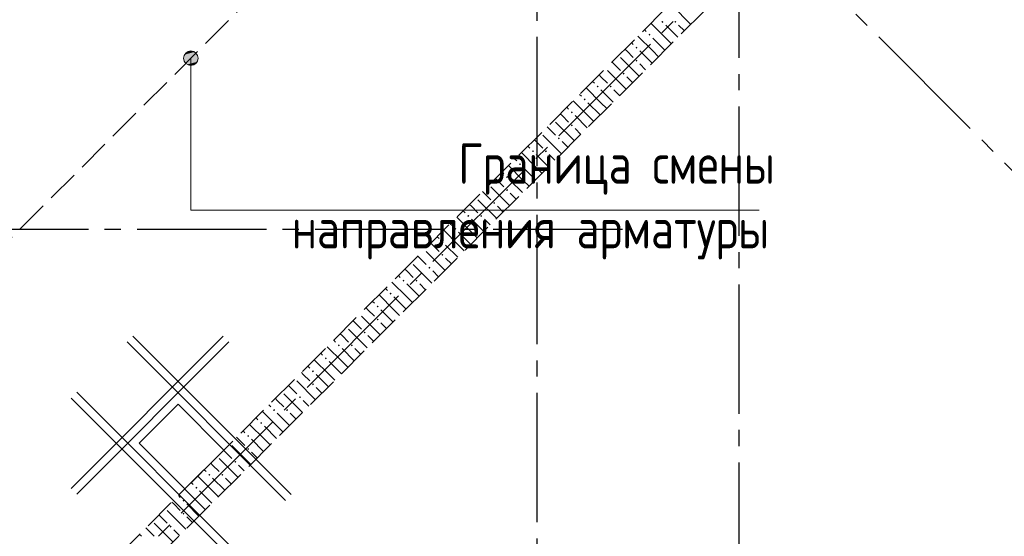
# Model space of a CAD drawing. Header units: millimetres. Extents: x 0 to 43617, y 0 to 59400.
# Tile 23 of 45: x 18629 to 24714, y 27233 to 30426. Entities that reach past the tile are written whole.
import ezdxf

# ---------------------------------------------------------------- set-up
doc = ezdxf.new("R2010")
doc.units = ezdxf.units.MM
doc.linetypes.add('______2', pattern=[270, 200, -70])
doc.linetypes.add('______5', pattern=[1100, 800, -100, 100, -100])
doc.layers.add('ЖБ Перекрытие верхний уровень', color=7, linetype='Continuous', lineweight=25, true_color=0xe0e0ff)
doc.layers.add('ЖБ Стена верхний уровень', color=7, linetype='Continuous', lineweight=25, true_color=0x006e00)
for name, color, linetype, lineweight in [('Обрамление проемов стержнями', 7, 'Continuous', 25), ('Оси', 40, '______5', 18), ('Примечания', 7, 'Continuous', 25)]:
    doc.layers.add(name, color=color, linetype=linetype, lineweight=lineweight)
doc.styles.add('GOST 2.304-81', font='txt')

msp = doc.modelspace()

# ---------------------------------------------------------------- hatches: boundary and pattern name
at = {"layer": 'ЖБ Стена верхний уровень', "linetype": 'Continuous', "lineweight": 18, "transparency": 33554687}
for points in [[(22594.5, 30413.1), (22601, 30419.6), (22607.5, 30413.1), (22601, 30406.6)], [(22674.5, 30413.1), (22681, 30419.6), (22687.5, 30413.1), (22681, 30406.6)], [(22514.5, 30333.1), (22521, 30339.6), (22527.4, 30333.1), (22521, 30326.6)], [(22434.5, 30253.1), (22440.9, 30259.6), (22447.4, 30253.1), (22440.9, 30246.6)], [(22434.5, 30173.1), (22440.9, 30179.6), (22447.4, 30173.1), (22440.9, 30166.6)], [(22354.4, 30093.1), (22360.9, 30099.6), (22367.4, 30093.1), (22360.9, 30086.6)], [(22194.5, 30013.1), (22201, 30019.6), (22207.5, 30013.1), (22201, 30006.6)], [(22274.5, 30013.1), (22281, 30019.6), (22287.5, 30013.1), (22281, 30006.6)], [(22114.5, 29933.1), (22121, 29939.6), (22127.4, 29933.1), (22121, 29926.6)], [(22034.5, 29853.1), (22040.9, 29859.6), (22047.4, 29853.1), (22040.9, 29846.6)], [(22034.5, 29773.1), (22040.9, 29779.6), (22047.4, 29773.1), (22040.9, 29766.6)], [(21954.4, 29693.1), (21960.9, 29699.6), (21967.4, 29693.1), (21960.9, 29686.6)], [(21794.5, 29613.1), (21801, 29619.6), (21807.5, 29613.1), (21801, 29606.6)], [(21874.5, 29613.1), (21881, 29619.6), (21887.5, 29613.1), (21881, 29606.6)], [(21714.5, 29533.1), (21721, 29539.6), (21727.4, 29533.1), (21721, 29526.6)], [(21634.5, 29453.1), (21640.9, 29459.6), (21647.4, 29453.1), (21640.9, 29446.6)], [(21634.5, 29373.1), (21640.9, 29379.6), (21647.4, 29373.1), (21640.9, 29366.6)], [(21554.4, 29293.1), (21560.9, 29299.6), (21567.4, 29293.1), (21560.9, 29286.6)], [(21394.5, 29213.1), (21401, 29219.6), (21407.5, 29213.1), (21401, 29206.6)], [(21474.5, 29213.1), (21481, 29219.6), (21487.5, 29213.1), (21481, 29206.6)], [(21314.5, 29133.1), (21321, 29139.6), (21327.4, 29133.1), (21321, 29126.6)], [(21234.5, 29053.1), (21240.9, 29059.6), (21247.4, 29053.1), (21240.9, 29046.6)], [(21234.5, 28973.1), (21240.9, 28979.6), (21247.4, 28973.1), (21240.9, 28966.6)], [(21154.4, 28893.1), (21160.9, 28899.6), (21167.4, 28893.1), (21160.9, 28886.6)], [(20994.5, 28813.1), (21001, 28819.6), (21007.5, 28813.1), (21001, 28806.6)], [(21074.5, 28813.1), (21081, 28819.6), (21087.5, 28813.1), (21081, 28806.6)], [(20914.5, 28733.1), (20921, 28739.6), (20927.4, 28733.1), (20921, 28726.6)], [(20834.5, 28653.1), (20840.9, 28659.6), (20847.4, 28653.1), (20840.9, 28646.6)], [(20834.5, 28573.1), (20840.9, 28579.6), (20847.4, 28573.1), (20840.9, 28566.6)], [(20754.4, 28493.1), (20760.9, 28499.6), (20767.4, 28493.1), (20760.9, 28486.6)], [(20594.5, 28413.1), (20601, 28419.6), (20607.5, 28413.1), (20601, 28406.6)], [(20674.5, 28413.1), (20681, 28419.6), (20687.5, 28413.1), (20681, 28406.6)], [(20514.5, 28333.1), (20521, 28339.6), (20527.4, 28333.1), (20521, 28326.6)], [(20434.5, 28253.1), (20440.9, 28259.6), (20447.4, 28253.1), (20440.9, 28246.6)], [(20434.5, 28173.1), (20440.9, 28179.6), (20447.4, 28173.1), (20440.9, 28166.6)], [(20354.4, 28093.1), (20360.9, 28099.6), (20367.4, 28093.1), (20360.9, 28086.6)], [(20194.5, 28013.1), (20201, 28019.6), (20207.5, 28013.1), (20201, 28006.6)], [(20274.5, 28013.1), (20281, 28019.6), (20287.5, 28013.1), (20281, 28006.6)], [(20114.5, 27933.1), (20121, 27939.6), (20127.4, 27933.1), (20121, 27926.6)], [(20034.5, 27853.1), (20040.9, 27859.6), (20047.4, 27853.1), (20040.9, 27846.6)], [(20034.5, 27773.1), (20040.9, 27779.6), (20047.4, 27773.1), (20040.9, 27766.6)], [(19954.4, 27693.1), (19960.9, 27699.6), (19967.4, 27693.1), (19960.9, 27686.6)], [(19794.5, 27613.1), (19801, 27619.6), (19807.5, 27613.1), (19801, 27606.6)], [(19874.5, 27613.1), (19881, 27619.6), (19887.5, 27613.1), (19881, 27606.6)], [(19714.5, 27533.1), (19721, 27539.6), (19727.4, 27533.1), (19721, 27526.6)], [(19634.5, 27453.1), (19640.9, 27459.6), (19647.4, 27453.1), (19640.9, 27446.6)], [(19634.5, 27373.1), (19640.9, 27379.6), (19647.4, 27373.1), (19640.9, 27366.6)], [(19554.4, 27293.1), (19560.9, 27299.6), (19567.4, 27293.1), (19560.9, 27286.6)]]:
    msp.add_hatch(color=7, dxfattribs=at).paths.add_polyline_path(points, flags=16)
at = {"layer": 'Примечания', "linetype": 'Continuous', "lineweight": 13, "transparency": 33554687}
for points in [[(19641.6, 30188.1), (19731.6, 30188.1), (19725.3, 30210.6)], [(19641.6, 30188.1), (19725.3, 30210.6), (19647.9, 30210.6)], [(19647.9, 30165.6), (19731.6, 30188.1), (19641.6, 30188.1)], [(19647.9, 30210.6), (19725.3, 30210.6), (19709.1, 30226.8)], [(19647.9, 30210.6), (19709.1, 30226.8), (19664.1, 30226.8)], [(19647.9, 30165.6), (19725.3, 30165.6), (19731.6, 30188.1)], [(19664.1, 30226.8), (19709.1, 30226.8), (19686.6, 30233.1)], [(19664.1, 30149.4), (19725.3, 30165.6), (19647.9, 30165.6)], [(19664.1, 30149.4), (19709.1, 30149.4), (19725.3, 30165.6)], [(19709.1, 30149.4), (19664.1, 30149.4), (19686.6, 30143.1)]]:
    msp.add_hatch(color=7, dxfattribs=at).paths.add_polyline_path(points)

# ---------------------------------------------------------------- linework, layer by layer
at = {"layer": 'ЖБ Перекрытие верхний уровень', "color": 7, "linetype": 'Continuous', "lineweight": 18, "transparency": 33554687}
for p, q in [((19607.5, 28048.6), (19367.1, 27808.2)), ((19890.4, 27765.7), (19607.5, 28048.6)), ((19367.1, 27808.2), (19650, 27525.3)), ((19650, 27525.3), (19890.4, 27765.7))]:
    msp.add_line(p, q, dxfattribs=at)
at = {"layer": 'ЖБ Стена верхний уровень', "color": 251, "linetype": '______2', "lineweight": 13, "true_color": 0x656565, "transparency": 33554687}
for p, q in [((23191.1, 31066.4), (17435.2, 25310.6)), ((17562.5, 25183.3), (23318.4, 30939.2))]:
    msp.add_line(p, q, dxfattribs=at)
at = {"layer": 'ЖБ Стена верхний уровень', "color": 9, "linetype": 'Continuous', "lineweight": 18, "true_color": 0xc7c7c7, "transparency": 33554687}
for p, q in [((22660.9, 30513.1), (22776.6, 30397.4)), ((22489.4, 30364.7), (22501, 30353.1)), ((22621, 30313.1), (22529.4, 30404.7)), ((22621, 30393.1), (22696.6, 30317.4)), ((22701, 30393.1), (22736.6, 30357.4)), ((22540.9, 30233.1), (22449.4, 30324.7)), ((22540.9, 30313.1), (22616.6, 30237.4)), ((22621, 30313.1), (22656.6, 30277.4)), ((22381, 30233.1), (22369.4, 30244.7)), ((22409.4, 30284.7), (22421, 30273.1)), ((22340.9, 30193.1), (22456.6, 30077.4)), ((22421, 30193.1), (22381, 30233.1)), ((22460.9, 30233.1), (22536.6, 30157.4)), ((22540.9, 30233.1), (22576.6, 30197.4)), ((22289.4, 30164.7), (22340.9, 30113.1)), ((22460.9, 30153.1), (22496.6, 30117.4)), ((22221, 30073.1), (22209.4, 30084.7)), ((22260.9, 30033.1), (22221, 30073.1)), ((22260.9, 30113.1), (22376.6, 29997.4)), ((22381, 30073.1), (22416.6, 30037.4)), ((22221, 29913.1), (22129.4, 30004.7)), ((22169.4, 30044.7), (22181, 30033.1)), ((22089.4, 29964.7), (22101, 29953.1)), ((22221, 29993.1), (22296.6, 29917.4)), ((22301, 29993.1), (22336.6, 29957.4)), ((22009.4, 29884.7), (22021, 29873.1)), ((22140.9, 29833.1), (22049.4, 29924.7)), ((22140.9, 29913.1), (22216.6, 29837.4)), ((22221, 29913.1), (22256.6, 29877.4)), ((21981, 29833.1), (21969.4, 29844.7)), ((22021, 29793.1), (21981, 29833.1)), ((22060.9, 29833.1), (22136.6, 29757.4)), ((22140.9, 29833.1), (22176.6, 29797.4)), ((21889.4, 29764.7), (21940.9, 29713.1)), ((21940.9, 29793.1), (22056.6, 29677.4)), ((21860.9, 29713.1), (21976.6, 29597.4)), ((22060.9, 29753.1), (22096.6, 29717.4)), ((21769.4, 29644.7), (21781, 29633.1)), ((21821, 29673.1), (21809.4, 29684.7)), ((21860.9, 29633.1), (21821, 29673.1)), ((21981, 29673.1), (22016.6, 29637.4)), ((21821, 29513.1), (21729.4, 29604.7)), ((21821, 29593.1), (21896.6, 29517.4)), ((21901, 29593.1), (21936.6, 29557.4)), ((21740.9, 29433.1), (21649.4, 29524.7)), ((21689.4, 29564.7), (21701, 29553.1)), ((21740.9, 29513.1), (21816.6, 29437.4)), ((21821, 29513.1), (21856.6, 29477.4)), ((21609.4, 29484.7), (21621, 29473.1)), ((21540.9, 29393.1), (21656.6, 29277.4)), ((21581, 29433.1), (21569.4, 29444.7)), ((21621, 29393.1), (21581, 29433.1)), ((21660.9, 29433.1), (21736.6, 29357.4)), ((21740.9, 29433.1), (21776.6, 29397.4)), ((21489.4, 29364.7), (21540.9, 29313.1)), ((21660.9, 29353.1), (21696.6, 29317.4)), ((21421, 29273.1), (21409.4, 29284.7)), ((21460.9, 29233.1), (21421, 29273.1)), ((21460.9, 29313.1), (21576.6, 29197.4)), ((21581, 29273.1), (21616.6, 29237.4)), ((21369.4, 29244.7), (21381, 29233.1)), ((21289.4, 29164.7), (21301, 29153.1)), ((21421, 29113.1), (21329.4, 29204.7)), ((21421, 29193.1), (21496.6, 29117.4)), ((21501, 29193.1), (21536.6, 29157.4)), ((21340.9, 29033.1), (21249.4, 29124.7)), ((21340.9, 29113.1), (21416.6, 29037.4)), ((21421, 29113.1), (21456.6, 29077.4)), ((21181, 29033.1), (21169.4, 29044.7)), ((21221, 28993.1), (21181, 29033.1)), ((21209.4, 29084.7), (21221, 29073.1)), ((21260.9, 29033.1), (21336.6, 28957.4)), ((21340.9, 29033.1), (21376.6, 28997.4)), ((21089.4, 28964.7), (21140.9, 28913.1)), ((21140.9, 28993.1), (21256.6, 28877.4)), ((21060.9, 28913.1), (21176.6, 28797.4)), ((21260.9, 28953.1), (21296.6, 28917.4)), ((20969.4, 28844.7), (20981, 28833.1)), ((21021, 28873.1), (21009.4, 28884.7)), ((21060.9, 28833.1), (21021, 28873.1)), ((21181, 28873.1), (21216.6, 28837.4)), ((21021, 28713.1), (20929.4, 28804.7)), ((21021, 28793.1), (21096.6, 28717.4)), ((21101, 28793.1), (21136.6, 28757.4)), ((20940.9, 28633.1), (20849.4, 28724.7)), ((20889.4, 28764.7), (20901, 28753.1)), ((20809.4, 28684.7), (20821, 28673.1)), ((20940.9, 28713.1), (21016.6, 28637.4)), ((21021, 28713.1), (21056.6, 28677.4)), ((20781, 28633.1), (20769.4, 28644.7)), ((20821, 28593.1), (20781, 28633.1)), ((20860.9, 28633.1), (20936.6, 28557.4)), ((20940.9, 28633.1), (20976.6, 28597.4)), ((20689.4, 28564.7), (20740.9, 28513.1)), ((20740.9, 28593.1), (20856.6, 28477.4)), ((20860.9, 28553.1), (20896.6, 28517.4)), ((20621, 28473.1), (20609.4, 28484.7)), ((20660.9, 28513.1), (20776.6, 28397.4)), ((20569.4, 28444.7), (20581, 28433.1)), ((20660.9, 28433.1), (20621, 28473.1)), ((20781, 28473.1), (20816.6, 28437.4)), ((20489.4, 28364.7), (20501, 28353.1)), ((20621, 28313.1), (20529.4, 28404.7)), ((20621, 28393.1), (20696.6, 28317.4)), ((20701, 28393.1), (20736.6, 28357.4)), ((20540.9, 28233.1), (20449.4, 28324.7)), ((20540.9, 28313.1), (20616.6, 28237.4)), ((20621, 28313.1), (20656.6, 28277.4)), ((20381, 28233.1), (20369.4, 28244.7)), ((20409.4, 28284.7), (20421, 28273.1)), ((20340.9, 28193.1), (20456.6, 28077.4)), ((20421, 28193.1), (20381, 28233.1)), ((20460.9, 28233.1), (20536.6, 28157.4)), ((20540.9, 28233.1), (20576.6, 28197.4)), ((20260.9, 28113.1), (20376.6, 27997.4)), ((20289.4, 28164.7), (20340.9, 28113.1)), ((20460.9, 28153.1), (20496.6, 28117.4)), ((20221, 28073.1), (20209.4, 28084.7)), ((20260.9, 28033.1), (20221, 28073.1)), ((20381, 28073.1), (20416.6, 28037.4)), ((20221, 27913.1), (20129.4, 28004.7)), ((20169.4, 28044.7), (20181, 28033.1)), ((20221, 27993.1), (20296.6, 27917.4)), ((20301, 27993.1), (20336.6, 27957.4)), ((20089.4, 27964.7), (20101, 27953.1)), ((20009.4, 27884.7), (20021, 27873.1)), ((20140.9, 27833.1), (20049.4, 27924.7)), ((20140.9, 27913.1), (20216.6, 27837.4)), ((20221, 27913.1), (20256.6, 27877.4)), ((19981, 27833.1), (19969.4, 27844.7)), ((20021, 27793.1), (19981, 27833.1)), ((20060.9, 27833.1), (20136.6, 27757.4)), ((20140.9, 27833.1), (20176.6, 27797.4)), ((19889.4, 27764.7), (19940.9, 27713.1)), ((19940.9, 27793.1), (20056.6, 27677.4)), ((20060.9, 27753.1), (20096.6, 27717.4)), ((19860.9, 27713.1), (19976.6, 27597.4)), ((19769.4, 27644.7), (19781, 27633.1)), ((19821, 27673.1), (19809.4, 27684.7)), ((19860.9, 27633.1), (19821, 27673.1)), ((19981, 27673.1), (20016.6, 27637.4)), ((19689.4, 27564.7), (19701, 27553.1)), ((19821, 27513.1), (19729.4, 27604.7)), ((19821, 27593.1), (19896.6, 27517.4)), ((19901, 27593.1), (19936.6, 27557.4)), ((19740.9, 27433.1), (19649.4, 27524.7)), ((19740.9, 27513.1), (19816.6, 27437.4)), ((19821, 27513.1), (19856.6, 27477.4)), ((19581, 27433.1), (19569.4, 27444.7)), ((19609.4, 27484.7), (19621, 27473.1)), ((19540.9, 27393.1), (19656.6, 27277.4)), ((19621, 27393.1), (19581, 27433.1)), ((19660.9, 27433.1), (19736.6, 27357.4)), ((19740.9, 27433.1), (19776.6, 27397.4)), ((19489.4, 27364.7), (19540.9, 27313.1)), ((19660.9, 27353.1), (19696.6, 27317.4)), ((19421, 27273.1), (19409.4, 27284.7)), ((19460.9, 27233.1), (19421, 27273.1)), ((19460.9, 27313.1), (19576.6, 27197.4)), ((19581, 27273.1), (19616.6, 27237.4)), ((19369.4, 27244.7), (19381, 27233.1))]:
    msp.add_line(p, q, dxfattribs=at)
at = {"layer": 'Обрамление проемов стержнями', "color": 7, "linetype": 'Continuous', "lineweight": 18, "transparency": 33554687}
for p, q in [((18946.5, 27528.9), (19886.9, 28469.4)), ((18946.5, 27528.9), (19886.9, 28469.4)), ((18981.8, 27493.6), (19922.3, 28434)), ((18981.8, 27493.6), (19922.3, 28434)), ((20271.7, 27454.9), (19292.9, 28434)), ((20271.7, 27454.9), (19292.9, 28434)), ((20307, 27490.3), (19328.3, 28469.4)), ((20307, 27490.3), (19328.3, 28469.4)), ((19960.6, 27143.8), (18981.8, 28122.9)), ((19960.6, 27143.8), (18981.8, 28122.9)), ((19925.2, 27108.4), (18946.5, 28087.5)), ((19925.2, 27108.4), (18946.5, 28087.5))]:
    msp.add_line(p, q, dxfattribs=at)
at = {"layer": 'Оси', "color": 8, "linetype": '______5', "lineweight": -3, "transparency": 33554687}
for p, q in [((21824, 57820), (21824, 7100)), ((23074, 50790), (23074, 7100)), ((9515.6, 17263.7), (27464.8, 35212.9)), ((29170.5, 25087.1), (21090.3, 33167.2)), ((22354, 29130), (4600, 29130))]:
    msp.add_line(p, q, dxfattribs=at)
at = {"layer": 'Примечания', "color": 7, "linetype": '______2', "lineweight": 13, "transparency": 33554687}
msp.add_line((22019.4, 32520.9), (10428.5, 20930), dxfattribs=at)
at = {"layer": 'Примечания', "color": 7, "linetype": 'Continuous', "lineweight": 13, "transparency": 33554687}
for p, q in [((19641.6, 30188.1), (19641.6, 30188.1)), ((19686.6, 30233.1), (19686.6, 30233.1)), ((19731.6, 30188.1), (19731.6, 30188.1)), ((19686.6, 30143.1), (19686.6, 30143.1))]:
    msp.add_line(p, q, dxfattribs=at)
msp.add_lwpolyline([(23197.9, 29249.5), (19686.6, 29249.5), (19686.6, 30188.1)], dxfattribs=at)
msp.add_circle((19686.6, 30188.1), 45, dxfattribs=at)

# ---------------------------------------------------------------- texts
at = {"layer": 'Примечания', "color": 7, "linetype": 'Continuous', "lineweight": 25, "transparency": 33554687, "char_height": 250, "attachment_point": 7, "style": 'GOST 2.304-81'}
for s, insert, width in [('Граница\\~смены', (21339.6, 29344.5), 1990.308), ('направления\\~арматуры', (20310.4, 28944.5), 3020.862)]:
    msp.add_mtext(s, dxfattribs=dict(at, insert=insert, width=width))

doc.saveas('drawing.dxf')
